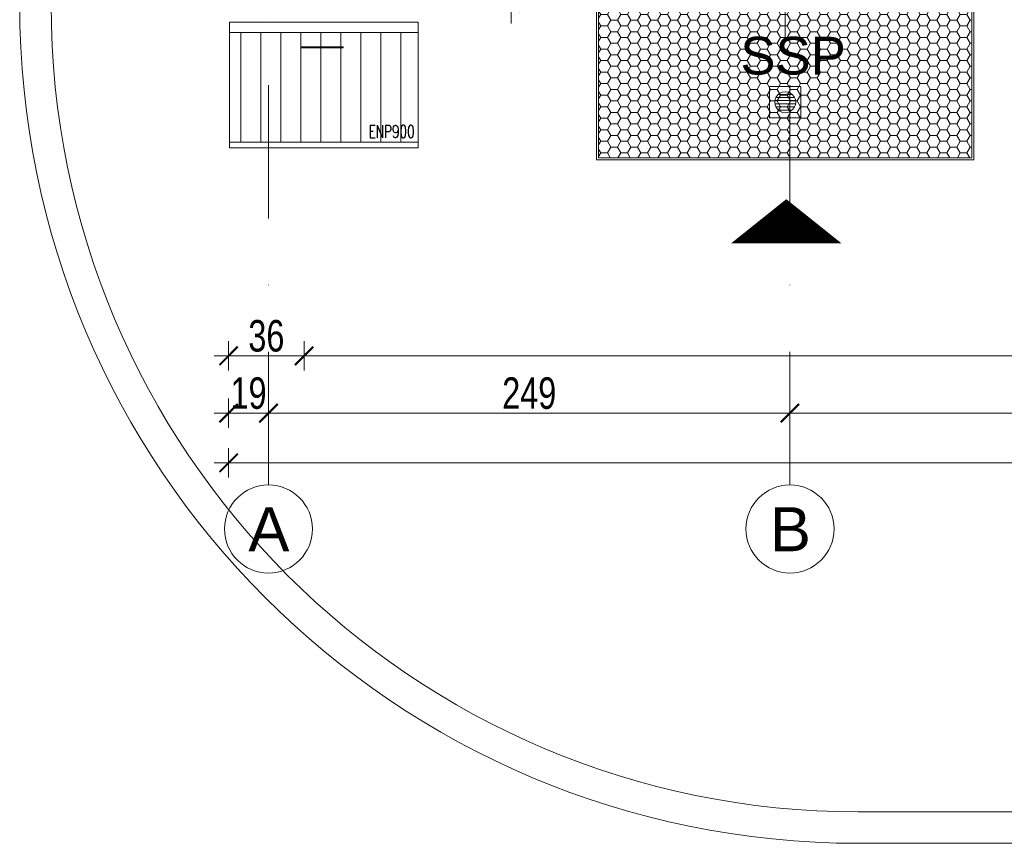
# Model space of a CAD drawing. Header units: millimetres. Extents: x -13532 to 2392, y -5241 to 5322.
# Tile 54 of 256: x -11652 to -11182, y 675 to 1068. Entities that reach past the tile are written whole.
import ezdxf

# ---------------------------------------------------------------- set-up
doc = ezdxf.new("R2010")
doc.units = ezdxf.units.MM
doc.linetypes.add('KRESKAKROPKA2', pattern=[12.7, 6.35, -3.175, 0, -3.175])
doc.layers.get('Defpoints').update_dxf_attribs({"true_color": 0xdae6d4})
for name, color, linetype, lineweight, true_color in [('a___wymiary', 7, 'Continuous', 5, 0x666666), ('elektryka - agp1', 7, 'Continuous', 13, 0xf23a59), ('Meble - AGP1', 7, 'Continuous', 15, 0x999999), ('MEBLE PKN', 7, 'Continuous', 9, 0xa0a0a0), ('OPIS - AGP1', 7, 'Continuous', 0, 0x7f7f7f), ('OSI', 7, 'KRESKAKROPKA2', 5, 0x7f7f7f), ('shary', 7, 'Continuous', 0, 0x999999), ('tło', 7, 'Continuous', 5, 0xcccccc), ('wymiary', 7, 'Continuous', 5, 0x7f7f7f), ('WYMIARY - AGP1', 7, 'Continuous', 5, 0x716d5a)]:
    doc.layers.add(name, color=color, linetype=linetype, lineweight=lineweight, true_color=true_color)
doc.layers.add('cz-sr', color=150, linetype='Continuous', lineweight=15)
doc.layers.add('LINII', color=7, linetype='Continuous', lineweight=15)
doc.styles.add('ARIAL', font='arial.ttf', dxfattribs={"width": 0.8})
doc.styles.add('ARIAL NARROW', font='ARIALN.TTF', dxfattribs={"width": 0.9})
doc.styles.add('JACEK_07', font='simplex.shx', dxfattribs={"width": 0.7})
doc.styles.add('style1', font='simplex.shx', dxfattribs={"width": 0.6})
doc.dimstyles.new('wymiary agp1', dxfattribs={"dimtxt": 15, "dimasz": 5, "dimexe": 5, "dimexo": 5, "dimgap": 1.8, "dimtad": 1, "dimdec": 3, "dimrnd": 0.5, "dimdsep": 46, "dimtxsty": 'ARIAL NARROW', "dimblk": 'znacznik', "dimcen": 1.5, "dimse1": 1, "dimse2": 1, "dimclrd": 256, "dimclre": 256, "dimazin": 0, "dimtfac": 1, "dimtdec": 3, "dimtmove": 1, "dimatfit": 3, "dimldrblk": 'znacznik', "dimfxl": 1000, "dimfxlon": 1, "dimlwd": -1, "dimarcsym": 0})

# ---------------------------------------------------------------- blocks, each defined once
blk = doc.blocks.new('tło')
at = {"layer": 'tło'}
for p, q in [((-11255.67, 689.97), (-10381.23, 689.97)), ((-11255.67, 674.97), (-10381.23, 674.97))]:
    blk.add_line(p, q, dxfattribs=at)
for radius in [400, 385]:
    blk.add_arc((-11255.67, 1074.97), radius, 180, 270, dxfattribs=at)
blk = doc.blocks.new('ENP900')
at = {"layer": 'Meble - AGP1'}
h = blk.add_hatch(dxfattribs=at)
h.set_pattern_fill('ANSI31', color=256, scale=3, angle=225, style=0)
h.set_pattern_definition([(270, (-21204.567, -9422.822), (9.525, -2e-15), [])])
h.paths.add_polyline_path([(5452.48, 924.21), (5452.48, 976.51), (5364.49, 976.51), (5364.49, 924.21)])
for p, q in [((5362.48, 976.44), (5452.48, 976.44)), ((5362.48, 924.14), (5452.48, 924.14))]:
    blk.add_line(p, q, dxfattribs=at)
for points in [[(5362.48, 921.44), (5452.48, 921.44), (5452.48, 981.44), (5362.48, 981.44)], [(5396.67, 969.17), (5416.67, 969.17), (5416.67, 969.67), (5396.67, 969.67)]]:
    blk.add_lwpolyline(points, close=True, dxfattribs=at)
at = {"layer": 'Meble - AGP1', "insert": (5439.87, 929.23, 0), "char_height": 6, "width": 78.7969, "attachment_point": 5, "style": 'JACEK_07'}
blk.add_mtext('ENP900', dxfattribs=at)
blk = doc.blocks.new('*U271')
at = {"layer": 'Meble - AGP1', "linetype": 'Continuous'}
blk.add_blockref('ENP900', (-5362.48, -981.44), dxfattribs=at)
blk = doc.blocks.new('znacznik')
at = {"layer": 'a___wymiary'}
for p, q in [((0, 1.394), (0, -1.394)), ((1.394, 0), (-1.394, 0))]:
    blk.add_line(p, q, dxfattribs=at)
at = {"layer": 'a___wymiary', "const_width": 0.2}
blk.add_lwpolyline([(0.876, 0.876), (-0.876, -0.876)], dxfattribs=at)
blk = doc.blocks.new('*D499')
at = {"layer": 'Defpoints', "color": 0}
for p in [(-11552.11, 1027.41), (-11516.11, 1027.41), (-11516.11, 907.41)]:
    blk.add_point(p, dxfattribs=at)
at = {"layer": 'WYMIARY - AGP1'}
blk.add_line((-11547.11, 907.41), (-11521.11, 907.41), dxfattribs=at)
at = {"layer": 'WYMIARY - AGP1', "xscale": 5, "yscale": 5, "zscale": 5, "rotation": 180}
blk.add_blockref('znacznik', (-11552.11, 907.41), dxfattribs=at)
at = {"layer": 'WYMIARY - AGP1', "xscale": 5, "yscale": 5, "zscale": 5}
blk.add_blockref('znacznik', (-11516.11, 907.41), dxfattribs=at)
at = {"layer": 'WYMIARY - AGP1', "color": 18, "true_color": 0x000000, "insert": (-11534.11, 916.87), "char_height": 15, "attachment_point": 5, "style": 'ARIAL NARROW'}
blk.add_mtext('36', dxfattribs=at)
blk = doc.blocks.new('*D500')
at = {"layer": 'Defpoints', "color": 0}
for p in [(-11516.11, 1027.41), (-10337.11, 1027.41), (-10337.11, 907.41)]:
    blk.add_point(p, dxfattribs=at)
at = {"layer": 'WYMIARY - AGP1'}
blk.add_line((-11511.11, 907.41), (-10342.11, 907.41), dxfattribs=at)
at = {"layer": 'WYMIARY - AGP1', "xscale": 5, "yscale": 5, "zscale": 5, "rotation": 180}
blk.add_blockref('znacznik', (-11516.11, 907.41), dxfattribs=at)
at = {"layer": 'WYMIARY - AGP1', "xscale": 5, "yscale": 5, "zscale": 5}
blk.add_blockref('znacznik', (-10337.11, 907.41), dxfattribs=at)
at = {"layer": 'WYMIARY - AGP1', "color": 18, "true_color": 0x000000, "insert": (-10926.61, 916.87), "char_height": 15, "attachment_point": 5, "style": 'ARIAL NARROW'}
blk.add_mtext('1179', dxfattribs=at)
blk = doc.blocks.new('*D504')
at = {"layer": 'Defpoints', "color": 0}
for p in [(-11533.11, 950.63), (-11284.34, 950.45), (-11284.34, 880.09)]:
    blk.add_point(p, dxfattribs=at)
at = {"layer": 'WYMIARY - AGP1'}
blk.add_line((-11528.11, 880.09), (-11289.34, 880.09), dxfattribs=at)
at = {"layer": 'WYMIARY - AGP1', "xscale": 5, "yscale": 5, "zscale": 5, "rotation": 180}
blk.add_blockref('znacznik', (-11533.11, 880.09), dxfattribs=at)
at = {"layer": 'WYMIARY - AGP1', "xscale": 5, "yscale": 5, "zscale": 5}
blk.add_blockref('znacznik', (-11284.34, 880.09), dxfattribs=at)
at = {"layer": 'WYMIARY - AGP1', "color": 18, "true_color": 0x000000, "insert": (-11408.72, 889.55), "char_height": 15, "attachment_point": 5, "style": 'ARIAL NARROW'}
blk.add_mtext('249', dxfattribs=at)
blk = doc.blocks.new('*D505')
at = {"layer": 'Defpoints', "color": 0}
for p in [(-11552.11, 1075.85), (-9536.64, 1075.85), (-9536.64, 856.38)]:
    blk.add_point(p, dxfattribs=at)
at = {"layer": 'WYMIARY - AGP1'}
blk.add_line((-11547.11, 856.38), (-9541.64, 856.38), dxfattribs=at)
at = {"layer": 'WYMIARY - AGP1', "xscale": 5, "yscale": 5, "zscale": 5, "rotation": 180}
blk.add_blockref('znacznik', (-11552.11, 856.38), dxfattribs=at)
at = {"layer": 'WYMIARY - AGP1', "xscale": 5, "yscale": 5, "zscale": 5}
blk.add_blockref('znacznik', (-9536.64, 856.38), dxfattribs=at)
at = {"layer": 'WYMIARY - AGP1', "color": 18, "true_color": 0x000000, "insert": (-10578.77, 865.84), "char_height": 15, "attachment_point": 5, "style": 'ARIAL NARROW'}
blk.add_mtext('2015.5', dxfattribs=at)
blk = doc.blocks.new('*D572')
at = {"layer": 'Defpoints', "color": 0}
for p in [(-11516.11, 1087.85), (-11417.37, 1087.85), (-11516.11, 1075.85)]:
    blk.add_point(p, dxfattribs=at)
at = {"layer": 'WYMIARY - AGP1'}
for p, q in [((-11417.37, 1087.85), (-11417.37, 1113.55)), ((-11417.37, 1092.85), (-11417.37, 1097.85)), ((-11417.37, 1075.85), (-11417.37, 1087.85)), ((-11417.37, 1070.85), (-11417.37, 1065.85))]:
    blk.add_line(p, q, dxfattribs=at)
at = {"layer": 'WYMIARY - AGP1', "xscale": 5, "yscale": 5, "zscale": 5}
for p, rotation in [((-11417.37, 1087.85), 270), ((-11417.37, 1075.85), 90)]:
    blk.add_blockref('znacznik', p, dxfattribs=dict(at, rotation=rotation))
at = {"layer": 'WYMIARY - AGP1', "color": 18, "true_color": 0x000000, "insert": (-11426.7, 1104.39), "char_height": 15, "attachment_point": 5, "rotation": 90, "style": 'ARIAL NARROW'}
blk.add_mtext('12', dxfattribs=at)
blk = doc.blocks.new('osi')
at = {"layer": 'OSI', "ltscale": 10}
for p, q in [((-11533.21, 845.85), (-11533.21, 3158.85)), ((-11284.44, 845.85), (-11284.44, 3158.85))]:
    blk.add_line(p, q, dxfattribs=at)
at = {"layer": 'OSI', "linetype": 'Continuous'}
for centre in [(-11533.21, 824.85), (-11284.44, 824.85)]:
    blk.add_circle(centre, 21, dxfattribs=at)
at = {"layer": 'LINII', "color": 18, "true_color": 0x000000, "char_height": 21, "width": 24.1308, "attachment_point": 1, "style": 'ARIAL'}
for s, insert in [('{\\W1;A}', (-11542.78, 835.23)), ('{\\W1;B}', (-11294.01, 835.23))]:
    blk.add_mtext(s, dxfattribs=dict(at, insert=insert))
blk = doc.blocks.new('fgdgdgdfg')
at = {"layer": 'Meble - AGP1', "lineweight": 9}
h = blk.add_hatch(dxfattribs=at)
h.set_pattern_fill('HONEY', color=256, angle=180)
h.set_pattern_definition([(180, (56132.2607, -3400.6895), (-4.7625, 2.74963064), [3.175, -6.35]), (60, (56132.2607, -3400.6895), (4.76249999, 2.74963066), [3.175, -6.35]), (120, (56132.2607, -3400.6895), (-1e-08, 5.49926131), [-6.35, 3.175])])
h.paths.add_polyline_path([(5818.23, 11642.93), (5818.23, 11484.93), (5996.23, 11484.93), (5996.23, 11642.93)])
for p, q in [((5997.23, 11643.93), (5817.23, 11643.93)), ((5817.23, 11643.93), (5817.23, 11483.93)), ((5997.23, 11483.93), (5997.23, 11643.93)), ((5996.23, 11642.93), (5818.23, 11642.93)), ((5818.23, 11642.93), (5818.23, 11484.93)), ((5996.23, 11484.93), (5996.23, 11642.93)), ((5899.73, 11503.93), (5899.73, 11518.93)), ((5899.73, 11518.93), (5914.73, 11518.93)), ((5907.23, 11516.43), (5905.93, 11516.26)), ((5908.52, 11516.26), (5907.23, 11516.43)), ((5914.73, 11518.93), (5914.73, 11503.93)), ((5902.4, 11512.73), (5902.23, 11511.43)), ((5912.13, 11512.18), (5902.33, 11512.18)), ((5902.9, 11513.93), (5902.4, 11512.73)), ((5902.8, 11513.68), (5911.66, 11513.68)), ((5903.69, 11514.97), (5902.9, 11513.93)), ((5904.73, 11515.76), (5903.69, 11514.97)), ((5910.49, 11515.18), (5903.97, 11515.18)), ((5905.93, 11516.26), (5904.73, 11515.76)), ((5909.73, 11515.76), (5908.52, 11516.26)), ((5910.76, 11514.97), (5909.73, 11515.76)), ((5911.56, 11513.93), (5910.76, 11514.97)), ((5912.06, 11512.73), (5911.56, 11513.93)), ((5912.23, 11511.43), (5912.06, 11512.73)), ((5902.23, 11511.43), (5902.4, 11510.14)), ((5902.33, 11510.68), (5912.13, 11510.68)), ((5902.4, 11510.14), (5902.9, 11508.93)), ((5911.66, 11509.18), (5902.8, 11509.18)), ((5902.9, 11508.93), (5903.69, 11507.9)), ((5903.69, 11507.9), (5904.73, 11507.1)), ((5903.97, 11507.68), (5910.49, 11507.68)), ((5904.73, 11507.1), (5905.93, 11506.6)), ((5908.52, 11506.6), (5909.73, 11507.1)), ((5909.73, 11507.1), (5910.76, 11507.9)), ((5910.76, 11507.9), (5911.56, 11508.93)), ((5911.56, 11508.93), (5912.06, 11510.14)), ((5912.06, 11510.14), (5912.23, 11511.43)), ((5914.73, 11503.93), (5899.73, 11503.93)), ((5905.93, 11506.6), (5907.23, 11506.43)), ((5907.23, 11506.43), (5908.52, 11506.6)), ((5817.23, 11483.93), (5997.23, 11483.93)), ((5818.23, 11484.93), (5996.23, 11484.93))]:
    blk.add_line(p, q, dxfattribs=at)
blk = doc.blocks.new('*D4728')
at = {"layer": 'Defpoints', "color": 0}
for p in [(-11284.34, 950.45), (-11044.34, 901.49), (-11044.34, 880.09)]:
    blk.add_point(p, dxfattribs=at)
at = {"layer": 'WYMIARY - AGP1'}
blk.add_line((-11279.34, 880.09), (-11049.34, 880.09), dxfattribs=at)
at = {"layer": 'WYMIARY - AGP1', "xscale": 5, "yscale": 5, "zscale": 5, "rotation": 180}
blk.add_blockref('znacznik', (-11284.34, 880.09), dxfattribs=at)
at = {"layer": 'WYMIARY - AGP1', "xscale": 5, "yscale": 5, "zscale": 5}
blk.add_blockref('znacznik', (-11044.34, 880.09), dxfattribs=at)
at = {"layer": 'WYMIARY - AGP1', "color": 18, "true_color": 0x000000, "insert": (-11164.34, 889.55), "char_height": 15, "attachment_point": 5, "style": 'ARIAL NARROW'}
blk.add_mtext('240', dxfattribs=at)
blk = doc.blocks.new('*D4735')
at = {"layer": 'Defpoints', "color": 0}
for p in [(-11533.11, 1057.03), (-11552.11, 1045.04), (-11533.11, 880.09)]:
    blk.add_point(p, dxfattribs=at)
at = {"layer": 'WYMIARY - AGP1'}
blk.add_line((-11547.11, 880.09), (-11538.11, 880.09), dxfattribs=at)
at = {"layer": 'WYMIARY - AGP1', "xscale": 5, "yscale": 5, "zscale": 5, "rotation": 180}
blk.add_blockref('znacznik', (-11552.11, 880.09), dxfattribs=at)
at = {"layer": 'WYMIARY - AGP1', "xscale": 5, "yscale": 5, "zscale": 5}
blk.add_blockref('znacznik', (-11533.11, 880.09), dxfattribs=at)
at = {"layer": 'WYMIARY - AGP1', "color": 18, "true_color": 0x000000, "insert": (-11542.61, 889.55), "char_height": 15, "attachment_point": 5, "style": 'ARIAL NARROW'}
blk.add_mtext('19', dxfattribs=at)

msp = doc.modelspace()

# ---------------------------------------------------------------- linework, layer by layer
at = {"layer": 'OPIS - AGP1'}
msp.add_lwpolyline([(-11286.6067, 1107.8539), (-11286.6067, 1057.8539)], dxfattribs=at)
at = {"layer": 'shary'}
msp.add_lwpolyline([(-11286.1067, 982.1348, 0, 52.5, 0), (-11286.1067, 961.1348, 52.5, 52.5, 0)], format="xyseb", dxfattribs=at)

# ---------------------------------------------------------------- block references
at = {"layer": 'cz-sr'}
msp.add_blockref('osi', (0.0999, 0), dxfattribs=at)
at = {"layer": 'Meble - AGP1'}
msp.add_blockref('fgdgdgdfg', (-17193.8357, -10483.0792), dxfattribs=at)
at = {"layer": 'MEBLE PKN'}
msp.add_blockref('*U271', (-11551.7379, 1066.6035), dxfattribs=at)
at = {"layer": 'wymiary'}
msp.add_blockref('tło', (3.8959, -0.0005), dxfattribs=at)

# ---------------------------------------------------------------- texts
at = {"layer": 'elektryka - agp1', "insert": (-11308.019, 1041.3067), "char_height": 18, "attachment_point": 7, "style": 'style1'}
msp.add_mtext('{\\fArial|b0|i0|c238|p0;\\W1;SSP}', dxfattribs=at)

# ---------------------------------------------------------------- dimensions: what is measured, and where the dimension line sits
at = {"layer": 'WYMIARY - AGP1'}
dim = msp.add_linear_dim(base=(-11417.3665, 1087.8541), p1=(-11516.1055, 1075.8541), p2=(-11516.1055, 1087.8541), angle=90, dimstyle='wymiary agp1', override={"dimclrd": 256, "dimclre": 256}, dxfattribs=at)
dim.commit()
dim.dimension.update_dxf_attribs({"geometry": '*D572', "text_midpoint": (-11417.3665, 1104.3905), "dimtype": 160})
dim = msp.add_linear_dim(base=(-9536.638, 856.3817), p1=(-11552.1066, 1075.8544), p2=(-9536.638, 1075.8541), dimstyle='wymiary agp1', override={"dimclrd": 256, "dimclre": 256}, dxfattribs=at)
dim.commit()
dim.dimension.update_dxf_attribs({"geometry": '*D505', "text_midpoint": (-10578.7662, 856.3817), "dimtype": 160})
for base, p1, p2, picture, middle in [((-11533.106, 880.0894), (-11552.1066, 1045.0351), (-11533.106, 1057.0348), '*D4735', (-11542.6063, 889.548)), ((-11044.338, 880.0894), (-11284.338, 950.4477), (-11044.338, 901.4897), '*D4728', (-11164.338, 889.548))]:
    dim = msp.add_linear_dim(base=base, p1=p1, p2=p2, dimstyle='wymiary agp1', dxfattribs=at)
    dim.commit()
    dim.dimension.update_dxf_attribs({"geometry": picture, "text_midpoint": middle})
for base, p1, p2, picture, middle in [((-11516.1068, 907.4123), (-11552.1066, 1027.4123), (-11516.1068, 1027.4123), '*D499', (-11534.1067, 916.8709)), ((-10337.1066, 907.4123), (-11516.1055, 1027.412), (-10337.1066, 1027.412), '*D500', (-10926.6061, 916.8709)), ((-11284.338, 880.0894), (-11533.106, 950.6291), (-11284.338, 950.4477), '*D504', (-11408.722, 889.548))]:
    dim = msp.add_linear_dim(base=base, p1=p1, p2=p2, dimstyle='wymiary agp1', override={"dimclrd": 256, "dimclre": 256}, dxfattribs=at)
    dim.commit()
    dim.dimension.update_dxf_attribs({"geometry": picture, "text_midpoint": middle})

doc.saveas('drawing.dxf')
